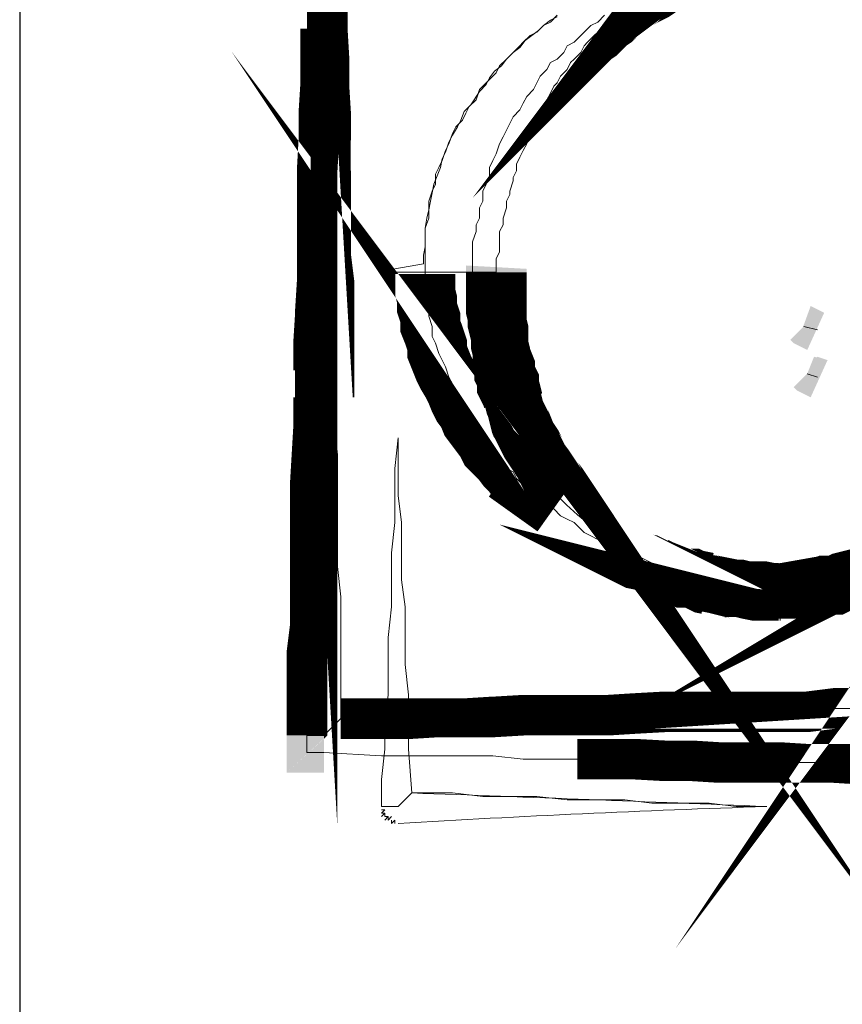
# Model space of a CAD drawing. Header units: millimetres. Extents: x 6173 to 12873, y 4301 to 10241.
# Tile 5 of 11: x 11737 to 11840, y 4668 to 4792. Entities that reach past the tile are written whole.
import ezdxf

# ---------------------------------------------------------------- set-up
doc = ezdxf.new("R2010")
doc.units = ezdxf.units.MM
doc.layers.add('PDF_A-TABELKA', color=7, linetype='Continuous')
doc.layers.add('SQ_TAB TEKST', color=8, linetype='Continuous', lineweight=0)

# ---------------------------------------------------------------- blocks, each defined once
blk = doc.blocks.new('tabelka')
at = {"layer": 'PDF_A-TABELKA', "lineweight": 25}
for points in [[(26628.50208058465, -28113.82220847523), (26628.50208058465, -27397.28164136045), (25541.97586470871, -27397.28164136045), (25541.97586470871, -28113.82220847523)], [(25541.97586470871, -27397.28164136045), (25541.97586470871, -28019.86922507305)], [(25599.09415145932, -27705.03838041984), (25599.09415145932, -27705.03838041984)], [(25636.6046681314, -27744.68017644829), (25636.6046681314, -27744.68017644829)]]:
    blk.add_lwpolyline(points, dxfattribs=at)
at = {"layer": 'PDF_A-TABELKA', "lineweight": 0}
for points, format in [([(25580.76514899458, -27666.67535200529, 4.688814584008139, 4.688814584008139, 0), (25580.76514899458, -27670.5116548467, 5.115070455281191, 5.115070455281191, 0), (25580.76514899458, -27673.92170181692, 5.115070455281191, 5.115070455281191, 0), (25580.97827693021, -27677.54487672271, 5.115070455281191, 5.115070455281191, 0), (25580.97827693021, -27681.16805162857, 5.115070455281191, 5.115070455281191, 0), (25581.19140486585, -27684.57809859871, 5.115070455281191, 5.115070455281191, 0), (25581.19140486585, -27687.98814556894, 5.075571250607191, 5.075571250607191, 0), (25581.19140486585, -27691.82444841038, 5.115070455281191, 5.115070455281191, 0), (25581.19140486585, -27695.23449538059, 5.115070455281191, 5.115070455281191, 0), (25581.19140486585, -27699.07079822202, 5.115070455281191, 5.115070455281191, 0), (25581.19140486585, -27702.48084519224, 5.115070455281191, 5.115070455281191, 0), (25581.61766073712, -27705.8908921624, 5.115070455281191, 5.115070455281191, 0), (25581.61766073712, -27709.72719500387, 5.115070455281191, 5.115070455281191, 0), (25581.61766073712, -27713.13724197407, 5.115070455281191, 5.115070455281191, 0), (25581.61766073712, -27716.97354481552, 5.115070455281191, 5.115070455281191, 0), (25581.61766073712, -27720.38359178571, 4.688814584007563, 4.688814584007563, 0), (25581.61766073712, -27723.79363875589, 5.115070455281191, 5.115070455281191, 0), (25581.83078867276, -27727.41681366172, 5.115070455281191, 5.115070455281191, 0), (25582.04391660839, -27731.03998856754, 0, 0, 0), (25582.04391660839, -27734.45003553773, 0, 0, 0), (25582.04391660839, -27738.28633837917, 0, 0, 0), (25582.04391660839, -27741.69638534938, 0, 0, 0), (25582.25704454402, -27745.31956025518, 0, 0, 0), (25582.25704454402, -27748.94273516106, 0, 0, 0), (25582.47017247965, -27752.35278213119, 0, 0, 0), (25582.47017247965, -27755.97595703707, 0, 0, 0), (25582.47017247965, -27760.87789955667, 5.115070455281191, 5.115070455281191, 0), (25587.58524293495, -27760.87789955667, 5.115070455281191, 5.115070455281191, 0), (25590.99528990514, -27760.87789955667, 5.115070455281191, 5.115070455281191, 0), (25594.8315927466, -27760.87789955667, 4.688814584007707, 4.688814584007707, 0), (25598.24163971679, -27760.66477162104, 5.115070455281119, 5.115070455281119, 0), (25601.86481462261, -27760.66477162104, 5.115070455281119, 5.115070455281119, 0), (25605.48798952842, -27760.4516436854, 5.115070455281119, 5.115070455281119, 0), (25608.89803649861, -27760.4516436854, 5.115070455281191, 5.115070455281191, 0), (25612.30808346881, -27760.4516436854, 5.115070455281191, 5.115070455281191, 0), (25616.14438631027, -27760.4516436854, 5.115070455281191, 5.115070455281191, 0), (25619.55443328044, -27760.23851574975, 5.115070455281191, 5.115070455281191, 0), (25623.39073612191, -27760.02538781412, 5.115070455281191, 5.115070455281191, 0), (25626.80078309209, -27760.02538781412, 5.075571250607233, 5.075571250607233, 0), (25630.21083006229, -27760.02538781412, 5.115070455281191, 5.115070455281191, 0), (25633.8340049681, -27760.02538781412, 5.115070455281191, 5.115070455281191, 0), (25637.45717987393, -27760.02538781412, 5.115070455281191, 5.115070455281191, 0), (25641.29348271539, -27760.02538781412, 5.115070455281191, 5.115070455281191, 0), (25644.70352968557, -27759.59913194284, 5.115070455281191, 5.115070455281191, 0), (25648.1135766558, -27759.59913194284, 4.688814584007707, 4.688814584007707, 0), (25651.73675156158, -27759.59913194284, 5.115070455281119, 5.115070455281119, 0)], "xyseb"), ([(25658.76997343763, -27759.59913194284, 5.115070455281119, 5.115070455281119, 0), (25662.60627627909, -27759.59913194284, 0, 0, 0), (25666.01632324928, -27759.3860040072, 0, 0, 0)], "xyseb"), ([(25578.20761376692, -27763.00917891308, 5.115070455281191, 5.115070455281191, 0), (25578.20761376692, -27759.59913194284, 5.115070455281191, 5.115070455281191, 0), (25578.20761376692, -27755.97595703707, 5.115070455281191, 5.115070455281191, 0), (25578.20761376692, -27752.35278213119, 5.075571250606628, 5.075571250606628, 0), (25578.63386963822, -27748.94273516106, 5.115070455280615, 5.115070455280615, 0), (25578.63386963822, -27745.31956025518, 5.115070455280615, 5.115070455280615, 0), (25578.63386963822, -27741.69638534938, 5.115070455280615, 5.115070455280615, 0), (25578.63386963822, -27738.28633837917, 5.115070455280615, 5.115070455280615, 0), (25578.63386963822, -27734.45003553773, 5.115070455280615, 5.115070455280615, 0), (25578.63386963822, -27731.03998856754, 5.115070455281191, 5.115070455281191, 0), (25578.84699757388, -27727.41681366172, 5.115070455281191, 5.115070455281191, 0), (25579.06012550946, -27723.79363875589, 5.115070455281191, 5.115070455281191, 0), (25579.06012550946, -27720.38359178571, 4.688814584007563, 4.688814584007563, 0), (25579.06012550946, -27716.97354481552, 5.115070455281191, 5.115070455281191, 0), (25579.06012550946, -27713.13724197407, 5.115070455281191, 5.115070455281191, 0), (25579.27325344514, -27709.72719500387, 5.115070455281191, 5.115070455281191, 0), (25579.27325344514, -27705.8908921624, 4.688814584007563, 4.688814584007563, 0), (25579.48638138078, -27702.48084519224, 5.115070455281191, 5.115070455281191, 0), (25579.48638138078, -27699.07079822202, 5.115070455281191, 5.115070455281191, 0), (25579.48638138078, -27695.23449538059, 5.115070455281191, 5.115070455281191, 0), (25579.48638138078, -27691.82444841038, 5.115070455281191, 5.115070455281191, 0), (25579.69950931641, -27687.98814556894, 5.115070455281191, 5.115070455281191, 0), (25579.69950931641, -27684.57809859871, 5.115070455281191, 5.115070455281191, 0), (25579.912637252, -27681.16805162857, 5.115070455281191, 5.115070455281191, 0), (25579.912637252, -27677.54487672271, 5.115070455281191, 5.115070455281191, 0), (25579.912637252, -27673.92170181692, 0, 0, 0), (25579.912637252, -27670.5116548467, 0, 0, 0), (25579.912637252, -27666.67535200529, 0, 0, 0)], "xyseb"), ([(25622.53822437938, -27668.59350342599, 7.815724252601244, 7.815724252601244, 0), (25621.89884057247, -27669.01975929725, 7.815724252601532, 7.815724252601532, 0), (25621.04632882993, -27669.44601516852, 7.625096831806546, 7.625096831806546, 0), (25619.98068915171, -27670.08539897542, 7.625096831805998, 7.625096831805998, 0), (25619.34130534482, -27670.72478278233, 7.243841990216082, 7.243841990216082, 0), (25618.48879360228, -27671.36416658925, 7.43446941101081, 7.43446941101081, 0), (25617.84940979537, -27671.79042246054, 7.246349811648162, 7.246349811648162, 0), (25617.21002598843, -27672.42980626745, 7.43446941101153, 7.43446941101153, 0), (25616.57064218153, -27672.85606213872, 7.246349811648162, 7.246349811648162, 0), (25615.71813043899, -27673.7085738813, 7.672605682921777, 7.672605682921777, 0), (25615.07874663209, -27674.13482975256, 7.246349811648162, 7.246349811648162, 0), (25614.43936282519, -27674.77421355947, 0, 0, 0), (25613.79997901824, -27675.626725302, 0, 0, 0), (25613.16059521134, -27676.26610910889, 0, 0, 0), (25612.52121140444, -27676.90549291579, 0, 0, 0), (25611.88182759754, -27677.54487672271, 0, 0, 0), (25611.45557172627, -27678.39738846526, 0, 0, 0), (25611.029315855, -27679.03677227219, 0, 0, 0), (25610.38993204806, -27679.88928401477, 0, 0, 0), (25609.96367617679, -27680.52866782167, 0, 0, 0), (25609.53742030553, -27681.3811795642, 0, 0, 0), (25608.89803649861, -27682.23369130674, 0, 0, 0), (25608.47178062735, -27682.65994717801, 0, 0, 0), (25608.04552475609, -27683.51245892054, 0, 0, 0), (25607.61926888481, -27684.36497066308, 0, 0, 0), (25607.1930130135, -27685.21748240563, 0, 0, 0), (25606.76675714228, -27685.85686621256, 0, 0, 0), (25606.34050127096, -27686.70937795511, 0, 0, 0), (25605.91424539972, -27687.56188969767, 0, 0, 0), (25605.70111746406, -27688.41440144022, 0, 0, 0), (25605.48798952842, -27689.26691318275, 0, 0, 0), (25605.06173365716, -27690.11942492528, 0, 0, 0), (25604.84860572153, -27690.75880873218, 0, 0, 0), (25604.42234985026, -27691.61132047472, 0, 0, 0), (25604.42234985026, -27692.46383221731, 0, 0, 0), (25603.99609397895, -27693.31634395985, 0, 0, 0), (25603.78296604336, -27694.16885570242, 0, 0, 0), (25603.56983810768, -27695.02136744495, 0, 0, 0), (25603.35671017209, -27695.66075125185, 0, 0, 0), (25603.14358223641, -27696.72639093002, 0, 0, 0), (25603.14358223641, -27697.57890267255, 0, 0, 0), (25602.93045430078, -27698.43141441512, 0, 0, 0), (25602.71732636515, -27699.28392615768, 0, 0, 0), (25602.5041984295, -27700.13643790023, 0, 0, 0), (25602.5041984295, -27701.20207757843, 0, 0, 0), (25602.29107049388, -27702.05458932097, 0, 0, 0), (25602.29107049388, -27702.9071010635, 0, 0, 0), (25598.45476765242, -27702.9071010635, 0, 0, 0)], "xyseb"), ([(25674.54144067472, -27705.03838041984, -0.4172873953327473), (25636.6046681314, -27744.68017644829, -0.4142135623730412), (25599.09415145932, -27705.03838041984), (25599.09415145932, -27704.1858686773), (25599.09415145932, -27702.9071010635), (25599.09415145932, -27702.05458932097), (25599.09415145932, -27700.77582170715), (25599.52040733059, -27699.49705409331), (25599.52040733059, -27698.64454235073), (25599.94666320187, -27697.79203060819), (25599.94666320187, -27696.51326299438), (25600.37291907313, -27695.66075125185), (25600.37291907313, -27694.38198363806), (25600.79917494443, -27693.52947189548), (25601.22543081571, -27692.67696015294), (25601.22543081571, -27691.39819253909), (25601.65168668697, -27690.54568079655), (25602.07794255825, -27689.69316905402), (25602.5041984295, -27688.41440144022), (25602.93045430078, -27687.56188969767), (25603.35671017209, -27686.70937795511), (25603.78296604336, -27685.85686621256), (25604.20922191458, -27685.00435447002), (25605.06173365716, -27684.15184272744), (25605.48798952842, -27683.2993309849), (25605.91424539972, -27682.44681924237), (25606.76675714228, -27681.59430749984), (25607.1930130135, -27680.74179575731), (25607.61926888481, -27679.88928401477), (25608.47178062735, -27679.03677227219), (25608.89803649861, -27678.18426052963), (25609.7505482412, -27677.75800465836), (25610.60305998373, -27676.90549291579), (25611.029315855, -27676.05298117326), (25611.88182759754, -27675.626725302), (25612.73433934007, -27674.77421355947), (25613.5868510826, -27673.92170181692), (25614.01310695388, -27673.49544594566), (25614.86561869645, -27673.06919007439), (25615.71813043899, -27672.21667833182)], "xyb"), ([(25639.16220335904, -27741.05700154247, 7.672605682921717, 7.672605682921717, 0), (25639.80158716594, -27744.68017644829, 7.246349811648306, 7.246349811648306, 0), (25640.86722684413, -27744.68017644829, 7.246349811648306, 7.246349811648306, 0), (25641.93286652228, -27744.46704851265, 7.434469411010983, 7.434469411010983, 0), (25642.78537826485, -27744.46704851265, 7.625096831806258, 7.625096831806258, 0), (25643.85101794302, -27744.04079264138, 7.434469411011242, 7.434469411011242, 0), (25644.9166576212, -27744.04079264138, 7.434469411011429, 7.434469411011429, 0), (25645.76916936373, -27743.61453677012, 7.434469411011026, 7.434469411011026, 0), (25646.62168110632, -27743.40140883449, 7.535210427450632, 7.535210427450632, 0), (25647.68732078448, -27743.18828089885, 7.434469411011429, 7.434469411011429, 0), (25648.53983252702, -27742.76202502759, 7.535210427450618, 7.535210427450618, 0), (25649.60547220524, -27742.33576915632, 7.535210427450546, 7.535210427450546, 0)], "xyseb"), ([(25662.39314834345, -27733.1712679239, 7.672605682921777, 7.672605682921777, 0), (25663.03253215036, -27732.31875618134, 0, 0, 0), (25663.45878802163, -27731.67937237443, 0, 0, 0)], "xyseb"), ([(25602.07794255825, -27704.61212454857, 7.672605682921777, 7.672605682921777, 0), (25602.07794255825, -27705.67776422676, 7.672605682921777, 7.672605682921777, 0), (25602.07794255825, -27706.53027596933, 7.672605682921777, 7.672605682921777, 0), (25602.07794255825, -27707.59591564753, 7.672605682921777, 7.672605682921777, 0), (25602.07794255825, -27708.44842739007, 7.672605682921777, 7.672605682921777, 0), (25602.07794255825, -27709.3009391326, 7.672605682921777, 7.672605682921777, 0), (25602.07794255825, -27710.15345087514, 7.246349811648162, 7.246349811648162, 0), (25602.29107049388, -27711.00596261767, 7.672605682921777, 7.672605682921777, 0), (25602.29107049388, -27711.85847436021, 7.246349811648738, 7.246349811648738, 0), (25602.5041984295, -27712.71098610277, 7.246349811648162, 7.246349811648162, 0), (25602.5041984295, -27713.77662578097, 7.243841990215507, 7.243841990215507, 0), (25602.71732636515, -27714.62913752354, 7.246349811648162, 7.246349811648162, 0), (25602.71732636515, -27715.48164926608, 7.625096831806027, 7.625096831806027, 0), (25603.14358223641, -27716.54728894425, 7.625096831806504, 7.625096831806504, 0), (25603.14358223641, -27717.39980068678, 7.625096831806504, 7.625096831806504, 0), (25603.56983810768, -27718.25231242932, 7.815724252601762, 7.815724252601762, 0), (25603.56983810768, -27719.10482417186, 7.625096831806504, 7.625096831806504, 0), (25603.99609397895, -27719.95733591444, 7.535210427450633, 7.535210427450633, 0), (25604.20922191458, -27720.80984765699, 7.243841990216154, 7.243841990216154, 0), (25604.42234985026, -27721.66235939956, 7.053214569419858, 7.053214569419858, 0), (25604.84860572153, -27722.51487114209, 7.535210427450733, 7.535210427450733, 0), (25605.06173365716, -27723.36738288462, 7.625096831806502, 7.625096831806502, 0), (25605.48798952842, -27724.43302256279, 7.233802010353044, 7.233802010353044, 0), (25605.91424539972, -27725.07240636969, 7.625096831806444, 7.625096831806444, 0), (25606.34050127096, -27725.92491811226, 7.625096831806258, 7.625096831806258, 0), (25606.76675714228, -27726.77742985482, 7.434469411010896, 7.434469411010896, 0), (25607.1930130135, -27727.41681366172, 7.246349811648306, 7.246349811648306, 0), (25607.61926888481, -27728.26932540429, 7.243841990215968, 7.243841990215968, 0), (25608.25865269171, -27729.12183714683, 7.246349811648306, 7.246349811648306, 0), (25608.68490856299, -27729.76122095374, 7.672605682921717, 7.672605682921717, 0), (25609.11116443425, -27730.61373269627, 7.672605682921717, 7.672605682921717, 0), (25609.7505482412, -27731.4662444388, 7.672605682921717, 7.672605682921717, 0), (25610.17680411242, -27732.10562824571, 0, 0, 0), (25610.81618791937, -27732.95813998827, 0, 0, 0), (25611.45557172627, -27733.59752379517, 0, 0, 0), (25612.09495553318, -27734.45003553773, 0, 0, 0), (25612.73433934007, -27735.08941934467, 0, 0, 0), (25613.5868510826, -27735.51567521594, 0, 0, 0), (25614.01310695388, -27736.36818695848, 0, 0, 0), (25614.86561869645, -27737.00757076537, 0, 0, 0), (25615.50500250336, -27737.43382663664, 0, 0, 0), (25616.3575142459, -27738.28633837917, 0, 0, 0), (25616.9968980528, -27738.71259425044, 0, 0, 0), (25617.84940979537, -27739.35197805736, 0, 0, 0), (25618.7019215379, -27739.77823392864, 0, 0, 0), (25619.76756121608, -27740.20448979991, 0, 0, 0), (25620.40694502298, -27740.84387360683, 0, 0, 0), (25621.25945676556, -27741.27012947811, 0, 0, 0), (25622.11196850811, -27741.69638534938, 0, 0, 0), (25623.17760818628, -27742.12264122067, 0, 0, 0), (25624.03011992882, -27742.33576915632, 0, 0, 0), (25624.88263167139, -27742.76202502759, 0, 0, 0), (25625.73514341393, -27743.18828089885, 0, 0, 0), (25626.80078309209, -27743.18828089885, 0, 0, 0), (25627.65329483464, -27743.61453677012, 0, 0, 0), (25628.71893451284, -27743.82766470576, 0, 0, 0), (25629.78457419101, -27744.04079264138, 0, 0, 0), (25630.63708593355, -27744.25392057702, 0, 0, 0), (25631.70272561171, -27744.46704851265, 0, 0, 0), (25632.76836528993, -27744.46704851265, 0, 0, 0), (25633.62087703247, -27744.68017644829, 0, 0, 0), (25634.68651671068, -27744.68017644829, 0, 0, 0), (25635.75215638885, -27744.68017644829, 0, 0, 0), (25638.73594748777, -27744.68017644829, 0, 0, 0)], "xyseb"), ([(25663.24566008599, -27738.49946631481, 7.246349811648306, 7.246349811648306, 0), (25662.18002040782, -27739.13885012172, 0, 0, 0), (25661.32750866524, -27739.56510599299, 0, 0, 0)], "xyseb"), ([(25637.67030780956, -27744.89330438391, 7.246349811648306, 7.246349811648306, 0), (25636.81779606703, -27744.89330438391, 7.246349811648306, 7.246349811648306, 0), (25635.75215638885, -27744.89330438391, 7.672605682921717, 7.672605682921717, 0), (25634.68651671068, -27744.68017644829, 7.246349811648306, 7.246349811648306, 0), (25633.62087703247, -27744.68017644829, 7.243841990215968, 7.243841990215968, 0), (25632.76836528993, -27744.46704851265, 7.246349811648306, 7.246349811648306, 0), (25631.70272561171, -27744.46704851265, 7.43446941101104, 7.43446941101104, 0), (25630.63708593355, -27744.25392057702, 7.243841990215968, 7.243841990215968, 0), (25629.78457419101, -27744.04079264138, 7.243841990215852, 7.243841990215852, 0), (25628.71893451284, -27743.82766470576, 7.815724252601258, 7.815724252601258, 0), (25627.65329483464, -27743.61453677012, 7.434469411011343, 7.434469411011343, 0), (25626.80078309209, -27743.18828089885, 7.434469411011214, 7.434469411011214, 0), (25625.73514341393, -27743.18828089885, 7.434469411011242, 7.434469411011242, 0), (25624.88263167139, -27742.76202502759, 7.233802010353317, 7.233802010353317, 0), (25623.81699199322, -27742.33576915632, 7.43446941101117, 7.43446941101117, 0), (25622.96448025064, -27742.12264122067, 7.434469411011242, 7.434469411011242, 0), (25622.11196850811, -27741.69638534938, 7.233802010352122, 7.233802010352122, 0), (25621.25945676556, -27741.27012947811, 7.243841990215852, 7.243841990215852, 0), (25620.1938170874, -27741.05700154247, 7.535210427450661, 7.535210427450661, 0), (25619.34130534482, -27740.6307456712, 0, 0, 0), (25618.48879360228, -27740.41761773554, 0, 0, 0), (25617.6362818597, -27739.77823392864, 0, 0, 0), (25616.78377011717, -27739.35197805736, 0, 0, 0), (25615.93125837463, -27738.92572218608, 0, 0, 0), (25615.07874663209, -27738.49946631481, 0, 0, 0), (25614.22623488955, -27738.07321044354, 0, 0, 0), (25613.37372314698, -27737.22069870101, 0, 0, 0), (25612.52121140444, -27736.79444282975, 0, 0, 0), (25611.66869966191, -27736.36818695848, 0, 0, 0), (25611.029315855, -27735.72880315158, 0, 0, 0), (25610.17680411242, -27735.30254728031, 0, 0, 0), (25609.11116443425, -27734.45003553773, 0, 0, 0), (25608.47178062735, -27734.02377966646, 0, 0, 0), (25607.61926888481, -27733.38439585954, 0, 0, 0), (25606.97988507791, -27732.74501205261, 0, 0, 0)], "xyseb"), ([(25651.73675156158, -27766.84548175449, 5.115070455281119, 5.115070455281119, 0), (25648.1135766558, -27766.63235381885, 5.115070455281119, 5.115070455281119, 0), (25644.70352968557, -27766.63235381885, 4.688814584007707, 4.688814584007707, 0), (25641.29348271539, -27766.41922588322, 5.115070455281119, 5.115070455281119, 0), (25637.45717987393, -27766.41922588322, 5.115070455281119, 5.115070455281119, 0), (25633.8340049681, -27766.41922588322, 5.115070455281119, 5.115070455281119, 0), (25630.21083006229, -27766.41922588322, 5.115070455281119, 5.115070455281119, 0), (25626.80078309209, -27766.20609794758, 5.115070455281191, 5.115070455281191, 0), (25623.39073612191, -27766.20609794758, 5.115070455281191, 5.115070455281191, 0), (25619.55443328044, -27765.99297001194, 5.115070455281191, 5.115070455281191, 0), (25616.14438631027, -27765.99297001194, 5.115070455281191, 5.115070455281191, 0), (25612.30808346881, -27765.99297001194, 0, 0, 0), (25608.89803649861, -27765.99297001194, 0, 0, 0), (25605.48798952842, -27765.99297001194, 0, 0, 0), (25601.86481462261, -27765.56671414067, 0, 0, 0), (25598.24163971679, -27765.56671414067, 0, 0, 0), (25594.8315927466, -27765.56671414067, 0, 0, 0), (25590.99528990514, -27765.56671414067, 0, 0, 0), (25587.58524293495, -27765.56671414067, 0, 0, 0), (25580.33889312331, -27765.35358620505, 0, 0, 0)], "xyseb")]:
    blk.add_lwpolyline(points, format=format, dxfattribs=at)
for points in [[(25580.76514899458, -27670.5116548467), (25580.76514899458, -27673.92170181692), (25580.76514899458, -27677.33174878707), (25580.76514899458, -27681.16805162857), (25581.19140486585, -27684.57809859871), (25581.19140486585, -27687.98814556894), (25581.19140486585, -27691.82444841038), (25581.19140486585, -27695.23449538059), (25581.19140486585, -27699.07079822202), (25581.19140486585, -27702.48084519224), (25581.61766073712, -27705.8908921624), (25581.61766073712, -27709.72719500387), (25581.61766073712, -27713.13724197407), (25581.61766073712, -27716.97354481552), (25581.61766073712, -27720.38359178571), (25581.61766073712, -27723.79363875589), (25582.04391660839, -27727.62994159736), (25582.04391660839, -27731.03998856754), (25582.04391660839, -27734.45003553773), (25582.04391660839, -27738.28633837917), (25582.04391660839, -27741.69638534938), (25582.47017247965, -27745.53268819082), (25582.47017247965, -27748.94273516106), (25582.47017247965, -27752.35278213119), (25582.47017247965, -27755.76282910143), (25582.47017247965, -27760.87789955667), (25580.33889312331, -27763.00917891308), (25578.20761376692, -27763.00917891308), (25578.20761376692, -27759.59913194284), (25578.20761376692, -27755.76282910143), (25578.20761376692, -27752.35278213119), (25578.63386963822, -27748.94273516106), (25578.63386963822, -27745.53268819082), (25578.63386963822, -27741.69638534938), (25578.63386963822, -27738.28633837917), (25578.63386963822, -27734.45003553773), (25578.63386963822, -27731.03998856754), (25579.06012550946, -27727.62994159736), (25579.06012550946, -27723.79363875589), (25579.06012550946, -27720.38359178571), (25579.06012550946, -27716.97354481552), (25579.06012550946, -27713.13724197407), (25579.48638138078, -27709.72719500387), (25579.48638138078, -27705.8908921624), (25579.48638138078, -27702.48084519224), (25579.48638138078, -27699.07079822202), (25579.48638138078, -27695.23449538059), (25579.48638138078, -27691.82444841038), (25579.48638138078, -27687.98814556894), (25579.48638138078, -27684.57809859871), (25579.912637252, -27681.16805162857), (25579.912637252, -27677.33174878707), (25579.912637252, -27673.92170181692), (25579.912637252, -27670.5116548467)], [(25589.29026642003, -27704.1858686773), (25592.91344132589, -27703.54648487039), (25592.91344132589, -27702.48084519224), (25593.12656926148, -27701.41520551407), (25593.12656926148, -27700.13643790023), (25593.12656926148, -27699.07079822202), (25593.33969719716, -27697.79203060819), (25593.55282513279, -27696.72639093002), (25593.76595306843, -27695.66075125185), (25593.97908100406, -27694.59511157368), (25594.19220893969, -27693.52947189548), (25594.61846481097, -27692.46383221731), (25595.04472068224, -27691.39819253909), (25595.25784861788, -27690.33255286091), (25595.68410448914, -27689.48004111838), (25596.11036036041, -27688.20127350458), (25596.53661623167, -27687.34876176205), (25597.17600003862, -27686.28312208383), (25597.60225590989, -27685.43061034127), (25598.02851178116, -27684.36497066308), (25598.88102352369, -27683.51245892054), (25599.30727939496, -27682.87307511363), (25599.94666320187, -27681.80743543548), (25600.79917494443, -27680.95492369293), (25601.22543081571, -27680.1024119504), (25601.86481462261, -27679.24990020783), (25602.71732636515, -27678.61051640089), (25603.35671017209, -27677.75800465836), (25604.20922191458, -27676.90549291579), (25605.06173365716, -27676.26610910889), (25605.70111746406, -27675.41359736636), (25606.5536292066, -27674.77421355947), (25607.40614094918, -27674.13482975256), (25608.04552475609, -27673.49544594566), (25608.89803649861, -27672.85606213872), (25609.7505482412, -27672.42980626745)], [(25616.9968980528, -27672.21667833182), (25616.57064218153, -27673.06919007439), (25615.71813043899, -27673.49544594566), (25614.86561869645, -27674.34795768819), (25614.43936282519, -27674.77421355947), (25613.5868510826, -27675.626725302), (25613.16059521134, -27676.05298117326), (25612.73433934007, -27676.90549291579), (25611.88182759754, -27677.75800465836), (25611.45557172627, -27678.18426052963), (25611.029315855, -27679.03677227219), (25610.17680411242, -27679.88928401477), (25609.7505482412, -27680.74179575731), (25609.32429236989, -27681.16805162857), (25608.89803649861, -27682.0205633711), (25608.47178062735, -27682.87307511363), (25608.04552475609, -27683.72558685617), (25607.61926888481, -27684.57809859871), (25607.1930130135, -27685.00435447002), (25606.76675714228, -27685.85686621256), (25606.34050127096, -27686.70937795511), (25605.91424539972, -27687.56188969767), (25605.91424539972, -27688.41440144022), (25605.48798952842, -27689.26691318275), (25605.06173365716, -27690.11942492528), (25604.63547778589, -27690.97193666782), (25604.63547778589, -27691.82444841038), (25604.20922191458, -27692.67696015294), (25604.20922191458, -27693.10321602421), (25603.78296604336, -27694.38198363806), (25603.78296604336, -27694.80823950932), (25603.35671017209, -27695.66075125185), (25603.35671017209, -27696.51326299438), (25602.93045430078, -27697.79203060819), (25602.93045430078, -27698.64454235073), (25602.5041984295, -27699.49705409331), (25602.5041984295, -27700.34956583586), (25602.5041984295, -27701.20207757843), (25602.5041984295, -27702.05458932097), (25602.07794255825, -27702.9071010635), (25602.07794255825, -27703.75961280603), (25602.07794255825, -27704.61212454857), (25597.38912797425, -27704.61212454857), (25593.12656926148, -27704.61212454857), (25593.12656926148, -27703.75961280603), (25593.12656926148, -27702.48084519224), (25593.12656926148, -27701.20207757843), (25593.12656926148, -27700.34956583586), (25593.12656926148, -27699.07079822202), (25593.55282513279, -27697.79203060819), (25593.55282513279, -27696.93951886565), (25593.55282513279, -27695.66075125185), (25593.97908100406, -27694.38198363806), (25594.40533687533, -27693.52947189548), (25594.40533687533, -27692.25070428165), (25594.8315927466, -27691.39819253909), (25595.25784861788, -27690.54568079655), (25595.68410448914, -27689.26691318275), (25596.11036036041, -27688.41440144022), (25596.53661623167, -27687.13563382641), (25596.96287210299, -27686.28312208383), (25597.81538384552, -27685.43061034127), (25598.24163971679, -27684.57809859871), (25598.66789558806, -27683.72558685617), (25599.52040733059, -27682.87307511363), (25599.94666320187, -27681.59430749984), (25600.79917494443, -27680.74179575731), (25601.22543081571, -27680.31553988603), (25602.07794255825, -27679.46302814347), (25602.5041984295, -27678.61051640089), (25603.35671017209, -27677.75800465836), (25604.20922191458, -27676.90549291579), (25605.06173365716, -27676.05298117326), (25605.48798952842, -27675.626725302), (25606.34050127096, -27674.77421355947), (25607.1930130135, -27674.34795768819), (25608.04552475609, -27673.49544594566), (25608.89803649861, -27673.06919007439), (25609.7505482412, -27672.21667833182)], [(25596.96287210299, -27704.61212454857), (25589.29026642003, -27704.61212454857), (25596.96287210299, -27704.61212454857)], [(25645.98229729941, -27744.25392057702), (25645.12978555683, -27744.68017644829), (25643.85101794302, -27744.68017644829), (25642.99850620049, -27744.68017644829), (25641.71973858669, -27744.68017644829), (25640.86722684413, -27744.68017644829), (25640.01471510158, -27744.68017644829), (25638.73594748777, -27744.68017644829), (25637.88343574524, -27744.68017644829), (25637.88343574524, -27745.10643231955), (25637.45717987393, -27744.68017644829), (25637.88343574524, -27744.68017644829), (25638.73594748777, -27744.68017644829), (25640.01471510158, -27744.68017644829), (25640.86722684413, -27744.68017644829), (25641.71973858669, -27744.68017644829), (25642.99850620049, -27744.25392057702), (25643.85101794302, -27744.25392057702), (25644.70352968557, -27743.82766470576), (25645.98229729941, -27743.82766470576)], [(25642.57225032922, -27711.85847436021), (25640.86722684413, -27711.43221848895), (25642.57225032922, -27711.85847436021)], [(25642.57225032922, -27717.82605655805), (25641.29348271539, -27717.39980068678), (25642.57225032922, -27717.82605655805)], [(25637.88343574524, -27748.51647928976), (25637.88343574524, -27741.27012947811)], [(25648.1135766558, -27766.41922588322), (25644.70352968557, -27766.41922588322), (25641.29348271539, -27766.41922588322), (25637.45717987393, -27766.41922588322), (25634.04713290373, -27766.41922588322), (25630.21083006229, -27766.41922588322), (25626.80078309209, -27766.41922588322), (25623.39073612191, -27766.41922588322), (25619.55443328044, -27765.99297001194), (25616.14438631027, -27765.99297001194), (25612.30808346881, -27765.99297001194), (25608.89803649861, -27765.99297001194), (25605.48798952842, -27765.99297001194), (25601.65168668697, -27765.56671414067), (25598.24163971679, -27765.56671414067), (25594.8315927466, -27765.56671414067), (25590.99528990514, -27765.56671414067), (25587.58524293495, -27765.56671414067), (25580.33889312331, -27765.14045826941), (25578.20761376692, -27765.14045826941), (25578.20761376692, -27763.00917891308), (25580.33889312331, -27763.00917891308), (25582.47017247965, -27760.87789955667), (25587.58524293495, -27760.87789955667), (25590.99528990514, -27760.87789955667), (25594.8315927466, -27760.87789955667), (25598.24163971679, -27760.4516436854), (25601.65168668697, -27760.4516436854), (25605.48798952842, -27760.4516436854), (25608.89803649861, -27760.4516436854), (25612.30808346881, -27760.4516436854), (25616.14438631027, -27760.4516436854), (25619.55443328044, -27760.4516436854), (25623.39073612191, -27760.02538781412), (25626.80078309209, -27760.02538781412), (25630.21083006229, -27760.02538781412), (25634.04713290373, -27760.02538781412), (25637.45717987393, -27760.02538781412), (25641.29348271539, -27760.02538781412), (25644.70352968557, -27759.59913194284), (25648.1135766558, -27759.59913194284)], [(25589.29026642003, -27774.09183156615), (25589.29026642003, -27773.66557569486), (25589.29026642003, -27774.09183156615)], [(25589.29026642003, -27774.09183156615), (25589.29026642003, -27773.66557569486), (25589.29026642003, -27774.09183156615)]]:
    blk.add_lwpolyline(points, dxfattribs=at)
at = {"layer": 'PDF_A-TABELKA', "lineweight": 0, "const_width": 7.535210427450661}
blk.add_lwpolyline([(25604.20922191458, -27735.08941934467), (25606.34050127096, -27732.10562824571), (25605.48798952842, -27731.25311650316), (25604.63547778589, -27730.61373269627), (25603.99609397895, -27729.76122095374), (25603.35671017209, -27729.12183714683), (25602.71732636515, -27728.26932540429), (25602.07794255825, -27727.62994159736), (25601.22543081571, -27726.77742985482), (25600.79917494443, -27725.92491811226), (25600.15979113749, -27725.07240636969), (25599.52040733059, -27724.21989462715), (25598.88102352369, -27723.36738288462), (25598.45476765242, -27722.30174320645), (25597.81538384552, -27721.44923146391), (25597.38912797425, -27720.59671972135), (25596.96287210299, -27719.53108004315), (25596.53661623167, -27718.67856830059), (25595.89723242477, -27717.61292862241), (25595.4709765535, -27716.76041687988), (25595.04472068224, -27715.69477720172), (25594.61846481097, -27714.62913752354), (25594.61846481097, -27713.77662578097), (25594.19220893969, -27712.49785816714), (25593.76595306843, -27711.43221848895), (25593.76595306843, -27710.36657881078), (25593.33969719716, -27709.08781119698), (25593.33969719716, -27708.02217151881), (25593.12656926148, -27707.16965977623), (25593.12656926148, -27704.8252524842)], dxfattribs=at)
at = {"layer": 'PDF_A-TABELKA', "lineweight": 0}
for points in [[(25637.88343574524, -27744.68017644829), (25636.6046681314, -27744.68017644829), (25635.75215638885, -27744.68017644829), (25634.89964464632, -27744.68017644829), (25633.62087703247, -27744.68017644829), (25632.76836528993, -27744.68017644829), (25631.48959767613, -27744.25392057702), (25630.63708593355, -27744.25392057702), (25629.78457419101, -27744.25392057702), (25628.93206244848, -27743.82766470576), (25627.65329483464, -27743.40140883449), (25626.80078309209, -27743.40140883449), (25625.94827134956, -27742.97515296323), (25625.09575960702, -27742.97515296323), (25623.81699199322, -27742.54889709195), (25622.96448025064, -27742.12264122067), (25622.11196850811, -27741.69638534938), (25621.25945676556, -27741.27012947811), (25620.40694502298, -27740.84387360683), (25619.55443328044, -27740.84387360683), (25618.7019215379, -27740.41761773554), (25617.84940979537, -27739.99136186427), (25616.57064218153, -27739.56510599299), (25615.71813043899, -27738.71259425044), (25614.86561869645, -27738.28633837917), (25614.01310695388, -27737.8600825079), (25613.16059521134, -27737.43382663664), (25612.73433934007, -27737.00757076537), (25611.88182759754, -27736.15505902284), (25611.029315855, -27735.72880315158), (25610.17680411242, -27735.30254728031), (25609.32429236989, -27734.45003553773), (25608.47178062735, -27734.02377966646), (25607.61926888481, -27733.1712679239), (25606.76675714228, -27732.74501205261), (25606.34050127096, -27731.89250031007), (25605.48798952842, -27731.4662444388), (25604.63547778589, -27730.61373269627), (25604.20922191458, -27729.76122095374), (25603.35671017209, -27729.33496508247), (25602.5041984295, -27728.48245333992), (25602.07794255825, -27727.62994159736), (25601.22543081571, -27726.77742985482), (25600.79917494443, -27725.92491811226), (25599.94666320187, -27725.07240636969), (25599.52040733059, -27724.21989462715), (25599.09415145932, -27723.36738288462), (25598.24163971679, -27722.51487114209), (25597.81538384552, -27721.66235939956), (25597.38912797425, -27720.80984765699), (25596.96287210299, -27719.53108004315), (25596.53661623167, -27718.67856830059), (25596.11036036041, -27717.82605655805), (25595.68410448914, -27716.54728894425), (25595.25784861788, -27715.69477720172), (25594.8315927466, -27714.84226545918), (25594.40533687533, -27713.56349784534), (25593.97908100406, -27712.71098610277), (25593.97908100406, -27711.43221848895), (25593.55282513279, -27710.15345087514), (25593.55282513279, -27709.3009391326), (25593.12656926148, -27708.02217151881), (25593.12656926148, -27707.16965977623), (25593.12656926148, -27704.61212454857), (25592.70031339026, -27704.61212454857), (25593.12656926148, -27704.61212454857), (25597.38912797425, -27704.61212454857), (25602.07794255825, -27704.61212454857), (25602.07794255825, -27705.46463629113), (25602.07794255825, -27706.74340390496), (25602.07794255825, -27707.59591564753), (25602.07794255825, -27708.44842739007), (25602.07794255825, -27709.3009391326), (25602.07794255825, -27710.15345087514), (25602.07794255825, -27711.00596261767), (25602.5041984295, -27711.85847436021), (25602.5041984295, -27712.71098610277), (25602.5041984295, -27713.56349784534), (25602.5041984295, -27714.84226545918), (25602.93045430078, -27715.69477720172), (25602.93045430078, -27716.54728894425), (25603.35671017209, -27717.39980068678), (25603.35671017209, -27718.25231242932), (25603.78296604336, -27719.10482417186), (25603.78296604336, -27719.95733591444), (25604.20922191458, -27720.80984765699), (25604.63547778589, -27721.66235939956), (25604.63547778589, -27722.51487114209), (25605.06173365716, -27723.36738288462), (25605.48798952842, -27724.21989462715), (25605.91424539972, -27725.07240636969), (25606.34050127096, -27725.92491811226), (25606.76675714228, -27726.77742985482), (25607.1930130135, -27727.62994159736), (25607.61926888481, -27728.48245333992), (25608.04552475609, -27729.33496508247), (25608.47178062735, -27729.76122095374), (25609.32429236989, -27730.61373269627), (25609.7505482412, -27731.4662444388), (25610.17680411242, -27732.31875618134), (25611.029315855, -27732.74501205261), (25611.45557172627, -27733.59752379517), (25612.30808346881, -27734.45003553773), (25612.73433934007, -27734.876291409), (25613.5868510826, -27735.72880315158), (25614.01310695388, -27736.15505902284), (25614.86561869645, -27737.00757076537), (25615.71813043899, -27737.43382663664), (25616.57064218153, -27738.28633837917), (25616.9968980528, -27738.71259425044), (25617.84940979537, -27739.13885012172), (25618.7019215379, -27739.56510599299), (25619.55443328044, -27740.41761773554), (25620.40694502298, -27740.84387360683), (25621.25945676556, -27741.27012947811), (25622.11196850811, -27741.69638534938), (25622.96448025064, -27742.12264122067), (25623.81699199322, -27742.54889709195), (25625.09575960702, -27742.54889709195), (25625.94827134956, -27742.97515296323), (25626.80078309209, -27743.40140883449), (25627.65329483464, -27743.40140883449), (25628.93206244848, -27743.82766470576), (25629.78457419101, -27744.25392057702), (25630.63708593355, -27744.25392057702), (25631.48959767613, -27744.25392057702), (25632.76836528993, -27744.68017644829), (25633.62087703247, -27744.68017644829), (25634.89964464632, -27744.68017644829), (25635.75215638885, -27744.68017644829), (25638.73594748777, -27744.68017644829)], [(25589.7165222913, -27771.96055220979), (25587.58524293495, -27771.96055220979), (25587.58524293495, -27768.55050523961), (25588.01149880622, -27764.71420239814), (25588.01149880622, -27761.30415542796), (25588.43775467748, -27757.89410845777), (25588.43775467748, -27754.0578056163), (25588.43775467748, -27750.64775864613), (25588.86401054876, -27746.81145580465), (25588.86401054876, -27743.40140883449), (25588.86401054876, -27739.99136186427), (25589.29026642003, -27736.15505902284), (25589.29026642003, -27732.74501205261), (25589.29026642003, -27729.33496508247), (25589.7165222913, -27725.49866224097), (25589.7165222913, -27729.33496508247), (25589.7165222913, -27732.74501205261), (25590.14277816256, -27736.15505902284), (25590.14277816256, -27739.99136186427), (25590.14277816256, -27743.40140883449), (25590.56903403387, -27746.81145580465), (25590.56903403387, -27750.64775864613), (25590.56903403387, -27754.0578056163), (25590.99528990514, -27757.89410845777), (25590.99528990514, -27761.30415542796), (25590.99528990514, -27764.71420239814), (25591.42154577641, -27770.25552872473)], [(25588.01149880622, -27772.38680808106), (25587.58524293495, -27772.38680808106), (25588.01149880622, -27772.38680808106), (25587.58524293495, -27772.81306395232), (25588.01149880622, -27772.81306395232), (25587.58524293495, -27772.81306395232), (25588.01149880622, -27772.38680808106), (25587.58524293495, -27772.38680808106)], [(25587.58524293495, -27773.23931982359), (25588.01149880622, -27772.81306395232), (25588.01149880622, -27773.23931982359), (25588.43775467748, -27773.23931982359), (25588.01149880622, -27773.23931982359), (25588.01149880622, -27772.81306395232)], [(25588.01149880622, -27773.66557569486), (25588.43775467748, -27773.23931982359), (25588.43775467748, -27773.66557569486), (25588.86401054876, -27773.23931982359), (25588.43775467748, -27773.66557569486), (25588.43775467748, -27773.23931982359)], [(25588.86401054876, -27773.66557569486), (25588.86401054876, -27774.09183156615), (25589.29026642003, -27773.66557569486), (25588.86401054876, -27774.09183156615)]]:
    blk.add_lwpolyline(points, close=True, dxfattribs=at)
blk.add_lwpolyline([(25591.42154577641, -27770.25552872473), (25590.99528990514, -27764.71420239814), (25590.99528990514, -27761.30415542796), (25590.99528990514, -27757.89410845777), (25590.56903403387, -27754.0578056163), (25590.56903403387, -27750.64775864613), (25590.56903403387, -27746.81145580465), (25590.14277816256, -27743.40140883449), (25590.14277816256, -27739.99136186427), (25590.14277816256, -27736.15505902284), (25589.7165222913, -27732.74501205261), (25589.7165222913, -27729.33496508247), (25589.7165222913, -27725.49866224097), (25589.29026642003, -27729.33496508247), (25589.29026642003, -27732.74501205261), (25589.29026642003, -27736.15505902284), (25588.86401054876, -27739.99136186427), (25588.86401054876, -27743.40140883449), (25588.86401054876, -27746.81145580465), (25588.43775467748, -27750.64775864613), (25588.43775467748, -27754.0578056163), (25588.43775467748, -27757.89410845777), (25588.01149880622, -27761.30415542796), (25588.01149880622, -27764.71420239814), (25587.58524293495, -27768.55050523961), (25587.58524293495, -27771.96055220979), (25588.01149880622, -27771.96055220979), (25587.58524293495, -27771.96055220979), (25589.7165222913, -27771.96055220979), (25591.42154577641, -27770.25552872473), (25596.53661623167, -27770.25552872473), (25600.37291907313, -27770.681784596), (25603.78296604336, -27770.681784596), (25607.1930130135, -27770.681784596), (25611.029315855, -27771.10804046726), (25614.43936282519, -27771.10804046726), (25618.27566566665, -27771.10804046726), (25621.68571263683, -27771.53429633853), (25625.09575960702, -27771.53429633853), (25628.93206244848, -27771.53429633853), (25632.34210941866, -27771.96055220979), (25636.17841226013, -27771.96055220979, 0.006241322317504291), (25589.7165222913, -27774.09183156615, -0.006241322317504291), (25636.17841226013, -27771.96055220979, 0.001087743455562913)], format="xyb", close=True, dxfattribs=at)
at = {"layer": 'PDF_A-TABELKA', "transparency": 33554559}
for points in [[(25605.91424539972, -27704.1858686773), (25598.24163971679, -27703.75961280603), (25605.91424539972, -27705.03838041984)], [(25598.24163971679, -27703.75961280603), (25605.91424539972, -27705.03838041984), (25598.24163971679, -27704.61212454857)], [(25643.42476207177, -27709.72719500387), (25639.58845923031, -27713.56349784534), (25642.14599445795, -27709.3009391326)], [(25641.29348271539, -27714.41600958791), (25643.42476207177, -27709.72719500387), (25639.58845923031, -27713.56349784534)], [(25641.71973858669, -27708.87468326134), (25640.01471510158, -27713.56349784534), (25643.42476207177, -27709.72719500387)], [(25640.01471510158, -27713.56349784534), (25643.42476207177, -27709.72719500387), (25641.29348271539, -27714.41600958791)], [(25640.86722684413, -27711.43221848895), (25642.57225032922, -27709.72719500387), (25642.14599445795, -27709.3009391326)], [(25640.86722684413, -27711.43221848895), (25639.58845923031, -27713.56349784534), (25639.16220335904, -27713.13724197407)], [(25642.57225032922, -27711.85847436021), (25640.86722684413, -27711.43221848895), (25640.86722684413, -27711.43221848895)], [(25643.85101794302, -27715.69477720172), (25640.01471510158, -27719.53108004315), (25642.57225032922, -27715.26852133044)], [(25641.71973858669, -27720.38359178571), (25643.85101794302, -27715.69477720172), (25640.01471510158, -27719.53108004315)], [(25642.14599445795, -27715.26852133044), (25640.44097097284, -27719.53108004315), (25643.85101794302, -27715.69477720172)], [(25640.44097097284, -27719.53108004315), (25643.85101794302, -27715.69477720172), (25641.71973858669, -27720.38359178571)], [(25641.29348271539, -27717.39980068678), (25642.99850620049, -27715.69477720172), (25642.57225032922, -27715.26852133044)], [(25641.29348271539, -27717.39980068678), (25640.01471510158, -27719.53108004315), (25639.58845923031, -27719.10482417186)], [(25642.57225032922, -27717.82605655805), (25641.29348271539, -27717.39980068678), (25641.29348271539, -27717.39980068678)], [(25575.65007853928, -27767.69799349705), (25575.65007853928, -27763.00917891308), (25580.76514899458, -27763.00917891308)], [(25580.33889312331, -27763.43543478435), (25580.76514899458, -27763.00917891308), (25580.33889312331, -27763.00917891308)], [(25580.33889312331, -27763.43543478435), (25580.33889312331, -27767.69799349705), (25575.65007853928, -27767.69799349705)]]:
    blk.add_solid(points, dxfattribs=at)

msp = doc.modelspace()

# ---------------------------------------------------------------- block references
at = {"layer": 'SQ_TAB TEKST', "lineweight": 35}
msp.add_blockref('tabelka', (-13805.43269361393, 32464.9063958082), dxfattribs=at)

doc.saveas('drawing.dxf')
